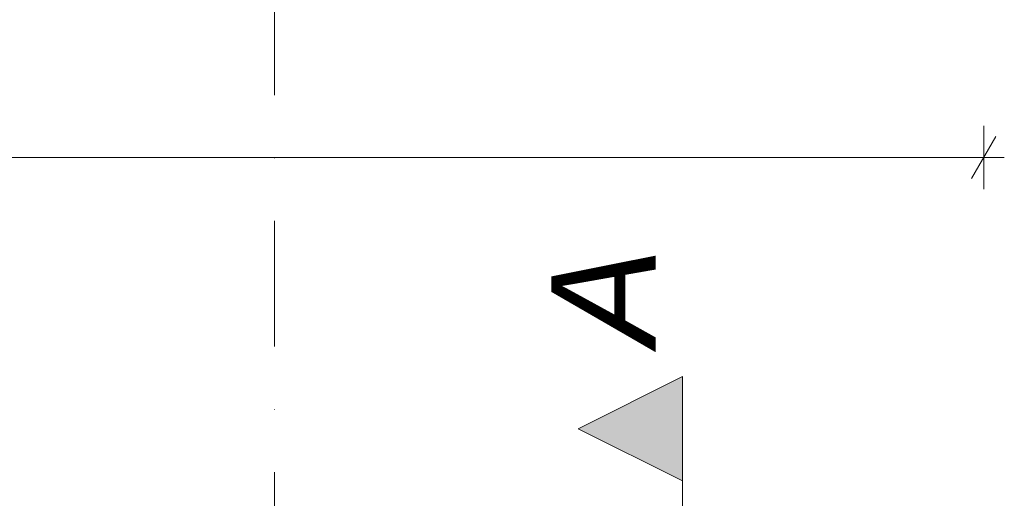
# Model space of a CAD drawing. Header units: centimetres. Extents: x -520 to 22173, y -1503 to 4054.
# Tile 78 of 82: x 18804 to 19087, y 2548 to 2685. Entities that reach past the tile are written whole.
import ezdxf
from ezdxf.enums import TextEntityAlignment as Align

# ---------------------------------------------------------------- set-up
doc = ezdxf.new("R2010")
doc.units = ezdxf.units.CM
doc.header["$LTSCALE"] = 0.1
doc.header["$MEASUREMENT"] = 0
for name, pattern in [('Kropki i Kreski', [720, 360, -180, 0, -180]), ('Przerywana długa', [1000, 500, -500]), ('Wipeout_Contour', [1000, 0, -1000])]:
    doc.linetypes.add(name, pattern=pattern)
for name, color, linetype in [('1_przekroje.K_IR', 7, 'Continuous'), ('4_osie.ISTN', 7, 'Continuous'), ('5_wymiary.K_IR', 7, 'Continuous')]:
    doc.layers.add(name, color=color, linetype=linetype)
doc.styles.add('GENERATED_STYLE_1', font='txt')
doc.styles.add('GENERATED_STYLE_2', font='txt')
doc.dimstyles.new('GENERATED_STYLE__1', dxfattribs={"dimtxt": 18, "dimasz": 9.178744, "dimexe": 0.18, "dimexo": 2, "dimgap": 0.09, "dimtad": 1, "dimtih": 1, "dimtoh": 1, "dimdec": 0, "dimzin": 0, "dimdsep": 46, "dimtxsty": 'GENERATED_STYLE_2', "dimblk": 'ARROWHEAD_2', "dimblk1": 'ARROWHEAD_2', "dimblk2": 'ARROWHEAD_2', "dimcen": 0.09, "dimclrd": 1, "dimclre": 1, "dimclrt": 1, "dimadec": 1, "dimazin": 0, "dimtfac": 1, "dimtdec": 4, "dimtmove": 0, "dimatfit": 3, "dimfxl": 1, "dimtolj": 1, "dimtzin": 0, "dimarcsym": 0})

# ---------------------------------------------------------------- blocks, each defined once
blk = doc.blocks.new('Standardowy znacznik osi[17]_2', base_point=(18877.05, -1041.76))
at = {"layer": '4_osie.ISTN', "color": 252, "linetype": 'Kropki i Kreski', "lineweight": 0}
blk.add_line((18877.05, -941.76), (18877.05, 2778.25), dxfattribs=at)
at = {"layer": '4_osie.ISTN', "color": 252, "lineweight": 0, "style": 'GENERATED_STYLE_1'}
for tag, p in [('AC_MarkerText_1_1', (18877.05, 2920.25)), ('AC_MarkerText_1_0', (18877.05, -1079.76))]:
    blk.add_attdef(tag, text='', height=35, rotation=360, dxfattribs=at).set_placement(p, align=Align.MIDDLE_CENTER)
blk = doc.blocks.new('*D453', base_point=(17498.42, 381.61))
at = {"layer": '5_wymiary.K_IR', "color": 1, "linetype": 'Continuous', "lineweight": 0}
for p, q in [((18400.78, 2636.3), (18400.78, 2654.42)), ((19080.78, 2636.3), (19080.78, 2654.42)), ((18404.26, 2651.4), (18397.29, 2639.32)), ((19077.29, 2639.32), (19084.26, 2651.4)), ((18394.87, 2645.36), (18400.78, 2645.36)), ((18400.78, 2645.36), (19080.78, 2645.36)), ((19080.78, 2645.36), (19086.68, 2645.36))]:
    blk.add_line(p, q, dxfattribs=at)
at = {"color": 254, "linetype": 'Wipeout_Contour', "lineweight": 0, "ltscale": 75713.298947}
blk.add_wipeout([(18720.29, 2648.96), (18761.26, 2648.96), (18761.26, 2666.96), (18720.29, 2666.96)], dxfattribs=at).dxf.layer = '5_wymiary.K_IR'
at = {"layer": '5_wymiary.K_IR', "color": 1, "lineweight": 0, "insert": (18720.29, 2648.96), "char_height": 18, "attachment_point": 7, "style": 'GENERATED_STYLE_2'}
blk.add_mtext('\\A1;{\\pql;\\fArial|b0|i1|c238|p38;680}', dxfattribs=at)
blk = doc.blocks.new('ARROWHEAD_2')
at = {"color": 0, "linetype": 'Continuous', "lineweight": 0}
for p, q in [((-0.378, -0.655), (0.378, 0.655)), ((0, 0), (-1, 0))]:
    blk.add_line(p, q, dxfattribs=at)
blk = doc.blocks.new('Płaszczyzna odcinająca_5_2', base_point=(18994.31, 2567.5))
at = {"layer": '1_przekroje.K_IR', "linetype": 'Continuous', "lineweight": 0, "true_color": 0x000000}
blk.add_hatch(color=18, dxfattribs=at).paths.add_polyline_path([(18994.31, 2582.5), (18994.31, 2552.5), (18964.31, 2567.5)])
at = {"layer": '1_przekroje.K_IR', "color": 7, "linetype": 'Continuous', "lineweight": 0}
for p, q in [((18964.31, 2567.5), (18994.31, 2582.5)), ((18994.31, 2582.5), (18994.31, 2552.5)), ((18994.31, 2552.5), (18964.31, 2567.5))]:
    blk.add_line(p, q, dxfattribs=at)
at = {"layer": '1_przekroje.K_IR', "color": 7, "linetype": 'Przerywana długa', "lineweight": 15}
blk.add_line((18994.31, 2552.5), (18994.31, -706.38), dxfattribs=at)
at = {"layer": '1_przekroje.K_IR', "color": 7, "lineweight": 0, "insert": (18986.59, 2591.5), "char_height": 30, "attachment_point": 7, "rotation": 90, "style": 'GENERATED_STYLE_2'}
blk.add_mtext('\\A1;{\\pql;\\pt0;\\fArial|b0|i1|c238|p38;A}', dxfattribs=at)

msp = doc.modelspace()

# ---------------------------------------------------------------- block references
at = {"layer": '4_osie.ISTN', "color": 252, "linetype": 'Continuous', "lineweight": 0}
msp.add_blockref('Standardowy znacznik osi[17]_2', (18877.05, -1041.76), dxfattribs=at)

# ---------------------------------------------------------------- next in the draw order: dimensions: what is measured, and where the dimension line sits
at = {"layer": '5_wymiary.K_IR', "color": 1, "linetype": 'Continuous', "lineweight": 0}
dim = msp.add_linear_dim(base=(19080.78, 2645.36), p1=(18400.78, 2528.46), p2=(19080.78, 2528.46), dimstyle='GENERATED_STYLE__1', dxfattribs=at)
dim.commit()
dim.dimension.update_dxf_attribs({"geometry": '*D453', "text_midpoint": (18740.87, 2657.96), "dimtype": 160})

# ---------------------------------------------------------------- next in the draw order: block references
at = {"layer": '1_przekroje.K_IR', "color": 7, "lineweight": 15}
msp.add_blockref('Płaszczyzna odcinająca_5_2', (18994.31, 2567.5), dxfattribs=at)

doc.saveas('drawing.dxf')
